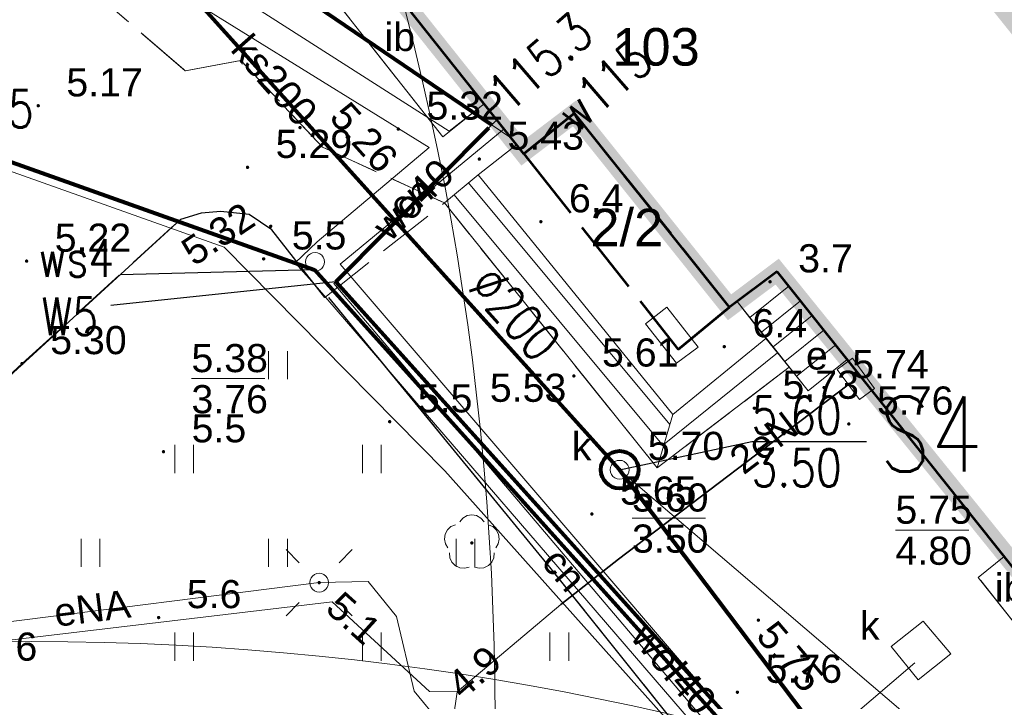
# Model space of a CAD drawing. Extents: x 5474185 to 5474933, y 5916077 to 5916824.
# Tile 184 of 256: x 5474681 to 5474707, y 5916310 to 5916328. Entities that reach past the tile are written whole.
import ezdxf
from ezdxf.enums import TextEntityAlignment as Align

# ---------------------------------------------------------------- set-up
doc = ezdxf.new("R2010")
doc.units = 0
for name, pattern in [('DASHDOT', [1, 0.5, -0.25, 0, -0.25]), ('PRZER3-1', [2, 1.5, -0.5]), ('PRZER4-1', [2.5, 2, -0.5])]:
    doc.linetypes.add(name, pattern=pattern)
for name, color, linetype in [('1-GRAN', 5, 'DASHDOT'), ('I-SCIANA', 12, 'CONTINUOUS'), ('ks_Linie_odn', 2, 'CONTINUOUS'), ('ks_Opis_PZ_1', 2, 'CONTINUOUS'), ('ks_Teksty', 2, 'CONTINUOUS'), ('w_Opis_PZ_2', 7, 'CONTINUOUS')]:
    doc.layers.add(name, color=color, linetype=linetype)
for name, color, linetype, lineweight in [('GESBLI', 253, 'CONTINUOUS', 50), ('GESBLO', 253, 'CONTINUOUS', 18), ('GESBZN', 253, 'CONTINUOUS', 50), ('GESBZN_O', 253, 'CONTINUOUS', 50), ('GESBZO_O', 253, 'CONTINUOUS', 50), ('GESIPP', 253, 'CONTINUOUS', 18), ('GESSCH', 253, 'CONTINUOUS', 18), ('GSLKRW', 253, 'CONTINUOUS', 25), ('GSPRDL', 253, 'CONTINUOUS', 18), ('GSPWPN', 253, 'CONTINUOUS', 13), ('GSPWPN_O', 253, 'CONTINUOUS', 13), ('GSPWPS', 253, 'CONTINUOUS', 13), ('GSPWPS_O', 253, 'CONTINUOUS', 13), ('GSSIIN', 253, 'CONTINUOUS', 18), ('GSSIIN_O', 253, 'CONTINUOUS', 18), ('GSSKOA', 253, 'CONTINUOUS', 18), ('GSSUTR', 254, 'CONTINUOUS', 18), ('GULCPR', 254, 'CONTINUOUS', 18), ('GULCPR_O', 254, 'CONTINUOUS', 18), ('GULEPR', 254, 'CONTINUOUS', 18), ('GULEPR_O', 254, 'CONTINUOUS', 18), ('GULKPR', 7, 'CONTINUOUS', 18), ('GULKPR_O', 254, 'CONTINUOUS', 18), ('GULLOB', 254, 'CONTINUOUS', 35), ('GULWPR', 7, 'CONTINUOUS', 18), ('GULWPR_O', 254, 'CONTINUOUS', 18), ('GUPELA', 254, 'CONTINUOUS', 18), ('GUPESE', 254, 'CONTINUOUS', 18), ('GUPESE_O', 254, 'CONTINUOUS', 18), ('GUPIKP', 253, 'CONTINUOUS', 18), ('GUPISN', 253, 'CONTINUOUS', 18), ('GUPIWZ', 253, 'CONTINUOUS', 18), ('GUPIWZ_O', 253, 'CONTINUOUS', 18), ('GUPKSD', 61, 'CONTINUOUS', 18), ('GUPPRZ_O', 40, 'CONTINUOUS', 18), ('GUSIKP', 253, 'CONTINUOUS', 18), ('GUSIWZ', 253, 'CONTINUOUS', 18), ('GUSIWZ_O', 253, 'CONTINUOUS', 18), ('is  woda szklarnia', 5, 'CONTINUOUS', 18), ('IS HP zasięg', 251, 'CONTINUOUS', 20), ('IS ks', 34, 'CONTINUOUS', 40), ('IS opis', 7, 'CONTINUOUS', 20), ('IS w', 4, 'CONTINUOUS', 60)]:
    doc.layers.add(name, color=color, linetype=linetype, lineweight=lineweight)
doc.styles.add('Arial', font='arial.ttf')
doc.styles.get("Standard").update_dxf_attribs({"font": 'simplex.shx'})

msp = doc.modelspace()

# ---------------------------------------------------------------- hatches: boundary and pattern name
at = {"layer": 'GSPRDL'}
msp.add_hatch(color=256, dxfattribs=at).paths.add_polyline_path([(5474692.7, 5916314.485), (5474692.686094, 5916314.487202), (5474692.67355, 5916314.493594), (5474692.663594, 5916314.50355), (5474692.657202, 5916314.516094), (5474692.655, 5916314.53), (5474692.657202, 5916314.543906), (5474692.663594, 5916314.55645), (5474692.67355, 5916314.566406), (5474692.686094, 5916314.572798), (5474692.7, 5916314.575), (5474692.713906, 5916314.572798), (5474692.72645, 5916314.566406), (5474692.736406, 5916314.55645), (5474692.742798, 5916314.543906), (5474692.745, 5916314.53), (5474692.742798, 5916314.516094), (5474692.736406, 5916314.50355), (5474692.72645, 5916314.493594), (5474692.713906, 5916314.487202)])
at = {"layer": 'GSPWPN'}
for points in [[(5474694.54, 5916323.045), (5474694.528353, 5916323.046533), (5474694.5175, 5916323.051029), (5474694.50818, 5916323.05818), (5474694.501029, 5916323.0675), (5474694.496533, 5916323.078353), (5474694.495, 5916323.09), (5474694.496533, 5916323.101647), (5474694.501029, 5916323.1125), (5474694.50818, 5916323.12182), (5474694.5175, 5916323.128971), (5474694.528353, 5916323.133467), (5474694.54, 5916323.135), (5474694.551647, 5916323.133467), (5474694.5625, 5916323.128971), (5474694.57182, 5916323.12182), (5474694.578971, 5916323.1125), (5474694.583467, 5916323.101647), (5474694.585, 5916323.09), (5474694.583467, 5916323.078353), (5474694.578971, 5916323.0675), (5474694.57182, 5916323.05818), (5474694.5625, 5916323.051029), (5474694.551647, 5916323.046533)], [(5474687.15, 5916322.055), (5474687.138353, 5916322.056533), (5474687.1275, 5916322.061029), (5474687.11818, 5916322.06818), (5474687.111029, 5916322.0775), (5474687.106533, 5916322.088353), (5474687.105, 5916322.1), (5474687.106533, 5916322.111647), (5474687.111029, 5916322.1225), (5474687.11818, 5916322.13182), (5474687.1275, 5916322.138971), (5474687.138353, 5916322.143467), (5474687.15, 5916322.145), (5474687.161647, 5916322.143467), (5474687.1725, 5916322.138971), (5474687.18182, 5916322.13182), (5474687.188971, 5916322.1225), (5474687.193467, 5916322.111647), (5474687.195, 5916322.1), (5474687.193467, 5916322.088353), (5474687.188971, 5916322.0775), (5474687.18182, 5916322.06818), (5474687.1725, 5916322.061029), (5474687.161647, 5916322.056533)], [(5474700.65, 5916321.445), (5474700.638353, 5916321.446533), (5474700.6275, 5916321.451029), (5474700.61818, 5916321.45818), (5474700.611029, 5916321.4675), (5474700.606533, 5916321.478353), (5474700.605, 5916321.49), (5474700.606533, 5916321.501647), (5474700.611029, 5916321.5125), (5474700.61818, 5916321.52182), (5474700.6275, 5916321.528971), (5474700.638353, 5916321.533467), (5474700.65, 5916321.535), (5474700.661647, 5916321.533467), (5474700.6725, 5916321.528971), (5474700.68182, 5916321.52182), (5474700.688971, 5916321.5125), (5474700.693467, 5916321.501647), (5474700.695, 5916321.49), (5474700.693467, 5916321.478353), (5474700.688971, 5916321.4675), (5474700.68182, 5916321.45818), (5474700.6725, 5916321.451029), (5474700.661647, 5916321.446533)], [(5474699.43, 5916319.715), (5474699.418353, 5916319.716533), (5474699.4075, 5916319.721029), (5474699.39818, 5916319.72818), (5474699.391029, 5916319.7375), (5474699.386533, 5916319.748353), (5474699.385, 5916319.76), (5474699.386533, 5916319.771647), (5474699.391029, 5916319.7825), (5474699.39818, 5916319.79182), (5474699.4075, 5916319.798971), (5474699.418353, 5916319.803467), (5474699.43, 5916319.805), (5474699.441647, 5916319.803467), (5474699.4525, 5916319.798971), (5474699.46182, 5916319.79182), (5474699.468971, 5916319.7825), (5474699.473467, 5916319.771647), (5474699.475, 5916319.76), (5474699.473467, 5916319.748353), (5474699.468971, 5916319.7375), (5474699.46182, 5916319.72818), (5474699.4525, 5916319.721029), (5474699.441647, 5916319.716533)], [(5474690.51, 5916317.715), (5474690.498353, 5916317.716533), (5474690.4875, 5916317.721029), (5474690.47818, 5916317.72818), (5474690.471029, 5916317.7375), (5474690.466533, 5916317.748353), (5474690.465, 5916317.76), (5474690.466533, 5916317.771647), (5474690.471029, 5916317.7825), (5474690.47818, 5916317.79182), (5474690.4875, 5916317.798971), (5474690.498353, 5916317.803467), (5474690.51, 5916317.805), (5474690.521647, 5916317.803467), (5474690.5325, 5916317.798971), (5474690.54182, 5916317.79182), (5474690.548971, 5916317.7825), (5474690.553467, 5916317.771647), (5474690.555, 5916317.76), (5474690.553467, 5916317.748353), (5474690.548971, 5916317.7375), (5474690.54182, 5916317.72818), (5474690.5325, 5916317.721029), (5474690.521647, 5916317.716533)], [(5474684.48, 5916316.915), (5474684.468353, 5916316.916533), (5474684.4575, 5916316.921029), (5474684.44818, 5916316.92818), (5474684.441029, 5916316.9375), (5474684.436533, 5916316.948353), (5474684.435, 5916316.96), (5474684.436533, 5916316.971647), (5474684.441029, 5916316.9825), (5474684.44818, 5916316.99182), (5474684.4575, 5916316.998971), (5474684.468353, 5916317.003467), (5474684.48, 5916317.005), (5474684.491647, 5916317.003467), (5474684.5025, 5916316.998971), (5474684.51182, 5916316.99182), (5474684.518971, 5916316.9825), (5474684.523467, 5916316.971647), (5474684.525, 5916316.96), (5474684.523467, 5916316.948353), (5474684.518971, 5916316.9375), (5474684.51182, 5916316.92818), (5474684.5025, 5916316.921029), (5474684.491647, 5916316.916533)], [(5474684.35, 5916312.495), (5474684.338353, 5916312.496533), (5474684.3275, 5916312.501029), (5474684.31818, 5916312.50818), (5474684.311029, 5916312.5175), (5474684.306533, 5916312.528353), (5474684.305, 5916312.54), (5474684.306533, 5916312.551647), (5474684.311029, 5916312.5625), (5474684.31818, 5916312.57182), (5474684.3275, 5916312.578971), (5474684.338353, 5916312.583467), (5474684.35, 5916312.585), (5474684.361647, 5916312.583467), (5474684.3725, 5916312.578971), (5474684.38182, 5916312.57182), (5474684.388971, 5916312.5625), (5474684.393467, 5916312.551647), (5474684.395, 5916312.54), (5474684.393467, 5916312.528353), (5474684.388971, 5916312.5175), (5474684.38182, 5916312.50818), (5474684.3725, 5916312.501029), (5474684.361647, 5916312.496533)]]:
    msp.add_hatch(color=256, dxfattribs=at).paths.add_polyline_path(points)
at = {"layer": 'GSPWPS'}
for points in [[(5474681.14, 5916326.135), (5474681.128353, 5916326.136533), (5474681.1175, 5916326.141029), (5474681.10818, 5916326.14818), (5474681.101029, 5916326.1575), (5474681.096533, 5916326.168353), (5474681.095, 5916326.18), (5474681.096533, 5916326.191647), (5474681.101029, 5916326.2025), (5474681.10818, 5916326.21182), (5474681.1175, 5916326.218971), (5474681.128353, 5916326.223467), (5474681.14, 5916326.225), (5474681.151647, 5916326.223467), (5474681.1625, 5916326.218971), (5474681.17182, 5916326.21182), (5474681.178971, 5916326.2025), (5474681.183467, 5916326.191647), (5474681.185, 5916326.18), (5474681.183467, 5916326.168353), (5474681.178971, 5916326.1575), (5474681.17182, 5916326.14818), (5474681.1625, 5916326.141029), (5474681.151647, 5916326.136533)], [(5474688.12, 5916325.555), (5474688.108353, 5916325.556533), (5474688.0975, 5916325.561029), (5474688.08818, 5916325.56818), (5474688.081029, 5916325.5775), (5474688.076533, 5916325.588353), (5474688.075, 5916325.6), (5474688.076533, 5916325.611647), (5474688.081029, 5916325.6225), (5474688.08818, 5916325.63182), (5474688.0975, 5916325.638971), (5474688.108353, 5916325.643467), (5474688.12, 5916325.645), (5474688.131647, 5916325.643467), (5474688.1425, 5916325.638971), (5474688.15182, 5916325.63182), (5474688.158971, 5916325.6225), (5474688.163467, 5916325.611647), (5474688.165, 5916325.6), (5474688.163467, 5916325.588353), (5474688.158971, 5916325.5775), (5474688.15182, 5916325.56818), (5474688.1425, 5916325.561029), (5474688.131647, 5916325.556533)], [(5474690.74, 5916325.515), (5474690.728353, 5916325.516533), (5474690.7175, 5916325.521029), (5474690.70818, 5916325.52818), (5474690.701029, 5916325.5375), (5474690.696533, 5916325.548353), (5474690.695, 5916325.56), (5474690.696533, 5916325.571647), (5474690.701029, 5916325.5825), (5474690.70818, 5916325.59182), (5474690.7175, 5916325.598971), (5474690.728353, 5916325.603467), (5474690.74, 5916325.605), (5474690.751647, 5916325.603467), (5474690.7625, 5916325.598971), (5474690.77182, 5916325.59182), (5474690.778971, 5916325.5825), (5474690.783467, 5916325.571647), (5474690.785, 5916325.56), (5474690.783467, 5916325.548353), (5474690.778971, 5916325.5375), (5474690.77182, 5916325.52818), (5474690.7625, 5916325.521029), (5474690.751647, 5916325.516533)], [(5474686.72, 5916324.495), (5474686.708353, 5916324.496533), (5474686.6975, 5916324.501029), (5474686.68818, 5916324.50818), (5474686.681029, 5916324.5175), (5474686.676533, 5916324.528353), (5474686.675, 5916324.54), (5474686.676533, 5916324.551647), (5474686.681029, 5916324.5625), (5474686.68818, 5916324.57182), (5474686.6975, 5916324.578971), (5474686.708353, 5916324.583467), (5474686.72, 5916324.585), (5474686.731647, 5916324.583467), (5474686.7425, 5916324.578971), (5474686.75182, 5916324.57182), (5474686.758971, 5916324.5625), (5474686.763467, 5916324.551647), (5474686.765, 5916324.54), (5474686.763467, 5916324.528353), (5474686.758971, 5916324.5175), (5474686.75182, 5916324.50818), (5474686.7425, 5916324.501029), (5474686.731647, 5916324.496533)], [(5474692.9, 5916324.715), (5474692.888353, 5916324.716533), (5474692.8775, 5916324.721029), (5474692.86818, 5916324.72818), (5474692.861029, 5916324.7375), (5474692.856533, 5916324.748353), (5474692.855, 5916324.76), (5474692.856533, 5916324.771647), (5474692.861029, 5916324.7825), (5474692.86818, 5916324.79182), (5474692.8775, 5916324.798971), (5474692.888353, 5916324.803467), (5474692.9, 5916324.805), (5474692.911647, 5916324.803467), (5474692.9225, 5916324.798971), (5474692.93182, 5916324.79182), (5474692.938971, 5916324.7825), (5474692.943467, 5916324.771647), (5474692.945, 5916324.76), (5474692.943467, 5916324.748353), (5474692.938971, 5916324.7375), (5474692.93182, 5916324.72818), (5474692.9225, 5916324.721029), (5474692.911647, 5916324.716533)], [(5474687.34, 5916322.925), (5474687.328353, 5916322.926533), (5474687.3175, 5916322.931029), (5474687.30818, 5916322.93818), (5474687.301029, 5916322.9475), (5474687.296533, 5916322.958353), (5474687.295, 5916322.97), (5474687.296533, 5916322.981647), (5474687.301029, 5916322.9925), (5474687.30818, 5916323.00182), (5474687.3175, 5916323.008971), (5474687.328353, 5916323.013467), (5474687.34, 5916323.015), (5474687.351647, 5916323.013467), (5474687.3625, 5916323.008971), (5474687.37182, 5916323.00182), (5474687.378971, 5916322.9925), (5474687.383467, 5916322.981647), (5474687.385, 5916322.97), (5474687.383467, 5916322.958353), (5474687.378971, 5916322.9475), (5474687.37182, 5916322.93818), (5474687.3625, 5916322.931029), (5474687.351647, 5916322.926533)], [(5474680.83, 5916321.995), (5474680.818353, 5916321.996533), (5474680.8075, 5916322.001029), (5474680.79818, 5916322.00818), (5474680.791029, 5916322.0175), (5474680.786533, 5916322.028353), (5474680.785, 5916322.04), (5474680.786533, 5916322.051647), (5474680.791029, 5916322.0625), (5474680.79818, 5916322.07182), (5474680.8075, 5916322.078971), (5474680.818353, 5916322.083467), (5474680.83, 5916322.085), (5474680.841647, 5916322.083467), (5474680.8525, 5916322.078971), (5474680.86182, 5916322.07182), (5474680.868971, 5916322.0625), (5474680.873467, 5916322.051647), (5474680.875, 5916322.04), (5474680.873467, 5916322.028353), (5474680.868971, 5916322.0175), (5474680.86182, 5916322.00818), (5474680.8525, 5916322.001029), (5474680.841647, 5916321.996533)], [(5474680.71, 5916319.265), (5474680.698353, 5916319.266533), (5474680.6875, 5916319.271029), (5474680.67818, 5916319.27818), (5474680.671029, 5916319.2875), (5474680.666533, 5916319.298353), (5474680.665, 5916319.31), (5474680.666533, 5916319.321647), (5474680.671029, 5916319.3325), (5474680.67818, 5916319.34182), (5474680.6875, 5916319.348971), (5474680.698353, 5916319.353467), (5474680.71, 5916319.355), (5474680.721647, 5916319.353467), (5474680.7325, 5916319.348971), (5474680.74182, 5916319.34182), (5474680.748971, 5916319.3325), (5474680.753467, 5916319.321647), (5474680.755, 5916319.31), (5474680.753467, 5916319.298353), (5474680.748971, 5916319.2875), (5474680.74182, 5916319.27818), (5474680.7325, 5916319.271029), (5474680.721647, 5916319.266533)], [(5474695.42, 5916318.935), (5474695.408353, 5916318.936533), (5474695.3975, 5916318.941029), (5474695.38818, 5916318.94818), (5474695.381029, 5916318.9575), (5474695.376533, 5916318.968353), (5474695.375, 5916318.98), (5474695.376533, 5916318.991647), (5474695.381029, 5916319.0025), (5474695.38818, 5916319.01182), (5474695.3975, 5916319.018971), (5474695.408353, 5916319.023467), (5474695.42, 5916319.025), (5474695.431647, 5916319.023467), (5474695.4425, 5916319.018971), (5474695.45182, 5916319.01182), (5474695.458971, 5916319.0025), (5474695.463467, 5916318.991647), (5474695.465, 5916318.98), (5474695.463467, 5916318.968353), (5474695.458971, 5916318.9575), (5474695.45182, 5916318.94818), (5474695.4425, 5916318.941029), (5474695.431647, 5916318.936533)], [(5474702.09, 5916318.625), (5474702.078353, 5916318.626533), (5474702.0675, 5916318.631029), (5474702.05818, 5916318.63818), (5474702.051029, 5916318.6475), (5474702.046533, 5916318.658353), (5474702.045, 5916318.67), (5474702.046533, 5916318.681647), (5474702.051029, 5916318.6925), (5474702.05818, 5916318.70182), (5474702.0675, 5916318.708971), (5474702.078353, 5916318.713467), (5474702.09, 5916318.715), (5474702.101647, 5916318.713467), (5474702.1125, 5916318.708971), (5474702.12182, 5916318.70182), (5474702.128971, 5916318.6925), (5474702.133467, 5916318.681647), (5474702.135, 5916318.67), (5474702.133467, 5916318.658353), (5474702.128971, 5916318.6475), (5474702.12182, 5916318.63818), (5474702.1125, 5916318.631029), (5474702.101647, 5916318.626533)], [(5474692.43, 5916317.995), (5474692.418353, 5916317.996533), (5474692.4075, 5916318.001029), (5474692.39818, 5916318.00818), (5474692.391029, 5916318.0175), (5474692.386533, 5916318.028353), (5474692.385, 5916318.04), (5474692.386533, 5916318.051647), (5474692.391029, 5916318.0625), (5474692.39818, 5916318.07182), (5474692.4075, 5916318.078971), (5474692.418353, 5916318.083467), (5474692.43, 5916318.085), (5474692.441647, 5916318.083467), (5474692.4525, 5916318.078971), (5474692.46182, 5916318.07182), (5474692.468971, 5916318.0625), (5474692.473467, 5916318.051647), (5474692.475, 5916318.04), (5474692.473467, 5916318.028353), (5474692.468971, 5916318.0175), (5474692.46182, 5916318.00818), (5474692.4525, 5916318.001029), (5474692.441647, 5916317.996533)], [(5474700.23, 5916318.075), (5474700.218353, 5916318.076533), (5474700.2075, 5916318.081029), (5474700.19818, 5916318.08818), (5474700.191029, 5916318.0975), (5474700.186533, 5916318.108353), (5474700.185, 5916318.12), (5474700.186533, 5916318.131647), (5474700.191029, 5916318.1425), (5474700.19818, 5916318.15182), (5474700.2075, 5916318.158971), (5474700.218353, 5916318.163467), (5474700.23, 5916318.165), (5474700.241647, 5916318.163467), (5474700.2525, 5916318.158971), (5474700.26182, 5916318.15182), (5474700.268971, 5916318.1425), (5474700.273467, 5916318.131647), (5474700.275, 5916318.12), (5474700.273467, 5916318.108353), (5474700.268971, 5916318.0975), (5474700.26182, 5916318.08818), (5474700.2525, 5916318.081029), (5474700.241647, 5916318.076533)], [(5474702.75, 5916317.655), (5474702.738353, 5916317.656533), (5474702.7275, 5916317.661029), (5474702.71818, 5916317.66818), (5474702.711029, 5916317.6775), (5474702.706533, 5916317.688353), (5474702.705, 5916317.7), (5474702.706533, 5916317.711647), (5474702.711029, 5916317.7225), (5474702.71818, 5916317.73182), (5474702.7275, 5916317.738971), (5474702.738353, 5916317.743467), (5474702.75, 5916317.745), (5474702.761647, 5916317.743467), (5474702.7725, 5916317.738971), (5474702.78182, 5916317.73182), (5474702.788971, 5916317.7225), (5474702.793467, 5916317.711647), (5474702.795, 5916317.7), (5474702.793467, 5916317.688353), (5474702.788971, 5916317.6775), (5474702.78182, 5916317.66818), (5474702.7725, 5916317.661029), (5474702.761647, 5916317.656533)], [(5474696.64, 5916316.445), (5474696.628353, 5916316.446533), (5474696.6175, 5916316.451029), (5474696.60818, 5916316.45818), (5474696.601029, 5916316.4675), (5474696.596533, 5916316.478353), (5474696.595, 5916316.49), (5474696.596533, 5916316.501647), (5474696.601029, 5916316.5125), (5474696.60818, 5916316.52182), (5474696.6175, 5916316.528971), (5474696.628353, 5916316.533467), (5474696.64, 5916316.535), (5474696.651647, 5916316.533467), (5474696.6625, 5916316.528971), (5474696.67182, 5916316.52182), (5474696.678971, 5916316.5125), (5474696.683467, 5916316.501647), (5474696.685, 5916316.49), (5474696.683467, 5916316.478353), (5474696.678971, 5916316.4675), (5474696.67182, 5916316.45818), (5474696.6625, 5916316.451029), (5474696.651647, 5916316.446533)], [(5474695.9, 5916315.255), (5474695.888353, 5916315.256533), (5474695.8775, 5916315.261029), (5474695.86818, 5916315.26818), (5474695.861029, 5916315.2775), (5474695.856533, 5916315.288353), (5474695.855, 5916315.3), (5474695.856533, 5916315.311647), (5474695.861029, 5916315.3225), (5474695.86818, 5916315.33182), (5474695.8775, 5916315.338971), (5474695.888353, 5916315.343467), (5474695.9, 5916315.345), (5474695.911647, 5916315.343467), (5474695.9225, 5916315.338971), (5474695.93182, 5916315.33182), (5474695.938971, 5916315.3225), (5474695.943467, 5916315.311647), (5474695.945, 5916315.3), (5474695.943467, 5916315.288353), (5474695.938971, 5916315.2775), (5474695.93182, 5916315.26818), (5474695.9225, 5916315.261029), (5474695.911647, 5916315.256533)], [(5474700.34, 5916312.425), (5474700.328353, 5916312.426533), (5474700.3175, 5916312.431029), (5474700.30818, 5916312.43818), (5474700.301029, 5916312.4475), (5474700.296533, 5916312.458353), (5474700.295, 5916312.47), (5474700.296533, 5916312.481647), (5474700.301029, 5916312.4925), (5474700.30818, 5916312.50182), (5474700.3175, 5916312.508971), (5474700.328353, 5916312.513467), (5474700.34, 5916312.515), (5474700.351647, 5916312.513467), (5474700.3625, 5916312.508971), (5474700.37182, 5916312.50182), (5474700.378971, 5916312.4925), (5474700.383467, 5916312.481647), (5474700.385, 5916312.47), (5474700.383467, 5916312.458353), (5474700.378971, 5916312.4475), (5474700.37182, 5916312.43818), (5474700.3625, 5916312.431029), (5474700.351647, 5916312.426533)], [(5474699.78, 5916310.505), (5474699.768353, 5916310.506533), (5474699.7575, 5916310.511029), (5474699.74818, 5916310.51818), (5474699.741029, 5916310.5275), (5474699.736533, 5916310.538353), (5474699.735, 5916310.55), (5474699.736533, 5916310.561647), (5474699.741029, 5916310.5725), (5474699.74818, 5916310.58182), (5474699.7575, 5916310.588971), (5474699.768353, 5916310.593467), (5474699.78, 5916310.595), (5474699.791647, 5916310.593467), (5474699.8025, 5916310.588971), (5474699.81182, 5916310.58182), (5474699.818971, 5916310.5725), (5474699.823467, 5916310.561647), (5474699.825, 5916310.55), (5474699.823467, 5916310.538353), (5474699.818971, 5916310.5275), (5474699.81182, 5916310.51818), (5474699.8025, 5916310.511029), (5474699.791647, 5916310.506533)]]:
    msp.add_hatch(color=256, dxfattribs=at).paths.add_polyline_path(points)
at = {"layer": 'GUPELA', "extrusion": (0, 0, -1)}
msp.add_hatch(color=256, dxfattribs=at).paths.add_polyline_path([(-5474688.632013, 5916313.425045), (-5474688.643788, 5916313.427164), (-5474688.654849, 5916313.432483), (-5474688.663417, 5916313.439862), (-5474688.670557, 5916313.450503), (-5474688.674323, 5916313.462223), (-5474688.674986, 5916313.471113), (-5474688.673117, 5916313.482881), (-5474688.668133, 5916313.493893), (-5474688.660065, 5916313.503482), (-5474688.651281, 5916313.50965), (-5474688.641881, 5916313.513403), (-5474688.628913, 5916313.514987), (-5474688.616551, 5916313.512943), (-5474688.605521, 5916313.50776), (-5474688.595236, 5916313.498574), (-5474688.588715, 5916313.487903), (-5474688.585468, 5916313.476476), (-5474688.58539, 5916313.464091), (-5474688.58813, 5916313.45351), (-5474688.593133, 5916313.444196), (-5474688.600459, 5916313.436054), (-5474688.609534, 5916313.429923), (-5474688.62018, 5916313.426084)])

# ---------------------------------------------------------------- linework, layer by layer
at = {"layer": '1-GRAN', "ltscale": 5, "const_width": 0.8, "elevation": 10.18}
msp.add_lwpolyline([(5474735.59, 5916295.78), (5474731.225, 5916301.37), (5474726.86, 5916306.96), (5474725.77, 5916305.39), (5474703.58, 5916333.12), (5474701.74, 5916331.62), (5474677.44, 5916362.23), (5474676.63, 5916366.83), (5474671.32, 5916373.56), (5474670.75, 5916377.23), (5474668.45, 5916379.86), (5474653.79, 5916398.05), (5474650.99, 5916400.16), (5474640.015, 5916413.29), (5474601.225, 5916459.83), (5474599.14, 5916462.32), (5474597.96, 5916464.18), (5474593.86, 5916465.7), (5474587.49, 5916468.01), (5474584.84, 5916471.31), (5474583.4, 5916473.15), (5474572.445, 5916486.895), (5474461.94, 5916622.65)], dxfattribs=at)
at = {"layer": 'GESBLI', "linetype": 'Continuous', "lineweight": 53}
for p, q in [((5474694.09, 5916324.9, 10.18), (5474669.45, 5916355.87, 10.18)), ((5474695.44, 5916325.98, 10.18), (5474694.09, 5916324.9, 10.18)), ((5474699.57, 5916320.81, 10.18), (5474695.44, 5916325.98, 10.18)), ((5474700.84, 5916321.76, 10.18), (5474699.57, 5916320.81, 10.18)), ((5474715.55, 5916303.29, 10.18), (5474700.84, 5916321.76, 10.18))]:
    msp.add_line(p, q, dxfattribs=at)
at = {"layer": 'GESBLO', "linetype": 'Continuous', "lineweight": 13}
for p, q in [((5474694.09, 5916324.9, 10.18), (5474669.45, 5916355.87, 10.18)), ((5474695.44, 5916325.98, 10.18), (5474694.09, 5916324.9, 10.18)), ((5474699.57, 5916320.81, 10.18), (5474695.44, 5916325.98, 10.18)), ((5474700.84, 5916321.76, 10.18), (5474699.57, 5916320.81, 10.18)), ((5474715.55, 5916303.29, 10.18), (5474700.84, 5916321.76, 10.18))]:
    msp.add_line(p, q, dxfattribs=at)
at = {"layer": 'GESBZN', "linetype": 'PRZER4-1', "lineweight": 53}
for p, q in [((5474695.44, 5916325.98, 10.18), (5474694.09, 5916324.9, 10.18)), ((5474699.57, 5916320.81, 10.18), (5474695.44, 5916325.98, 10.18)), ((5474694.09, 5916324.9, 10.18), (5474698.2, 5916319.68, 10.18)), ((5474698.2, 5916319.68, 10.18), (5474699.57, 5916320.81, 10.18))]:
    msp.add_line(p, q, dxfattribs=at)
at = {"layer": 'GESIPP', "linetype": 'Continuous', "lineweight": 13}
for p, q in [((5474697.33, 5916320.37, 10.18), (5474697.9, 5916320.81, 10.18)), ((5474697.9, 5916320.81, 10.18), (5474698.73, 5916319.75, 10.18)), ((5474698.16, 5916319.32, 10.18), (5474697.33, 5916320.37, 10.18)), ((5474698.73, 5916319.75, 10.18), (5474698.16, 5916319.32, 10.18))]:
    msp.add_line(p, q, dxfattribs=at)
at = {"layer": 'GESSCH', "linetype": 'Continuous', "lineweight": 13}
for p, q in [((5474695.44, 5916325.98, 10.18), (5474694.09, 5916324.9, 10.18)), ((5474699.57, 5916320.81, 10.18), (5474695.44, 5916325.98, 10.18)), ((5474693.9, 5916325.15, 10.18), (5474692.87, 5916324.34, 10.18)), ((5474694.09, 5916324.9, 10.18), (5474693.9, 5916325.15, 10.18)), ((5474692.87, 5916324.34, 10.18), (5474691.97, 5916323.59, 10.18)), ((5474692.87, 5916324.34, 10.18), (5474698.06, 5916317.95, 10.18)), ((5474698.06, 5916317.95, 10.18), (5474692.87, 5916324.34, 10.18)), ((5474691.97, 5916323.59, 10.18), (5474697.64, 5916316.53, 10.18)), ((5474699.77, 5916320.96, 10.18), (5474700.84, 5916321.76, 10.18)), ((5474700.84, 5916321.76, 10.18), (5474702.71, 5916319.42, 10.18)), ((5474699.77, 5916320.96, 10.18), (5474699.57, 5916320.81, 10.18)), ((5474700.54, 5916319.98, 10.18), (5474699.77, 5916320.96, 10.18)), ((5474701.67, 5916318.58, 10.18), (5474699.77, 5916320.96, 10.18)), ((5474698.06, 5916317.95, 10.18), (5474700.54, 5916319.98, 10.18)), ((5474700.54, 5916319.98, 10.18), (5474698.06, 5916317.95, 10.18)), ((5474701.16, 5916319.21, 10.18), (5474700.54, 5916319.98, 10.18)), ((5474702.71, 5916319.42, 10.18), (5474701.67, 5916318.58, 10.18)), ((5474697.64, 5916316.53, 10.18), (5474701.16, 5916319.21, 10.18)), ((5474697.64, 5916316.53, 10.18), (5474698.06, 5916317.95, 10.18)), ((5474698.06, 5916317.95, 10.18), (5474697.64, 5916316.53, 10.18))]:
    msp.add_line(p, q, dxfattribs=at)
at = {"layer": 'GESSCH', "linetype": 'Continuous', "lineweight": 18, "elevation": 10.18, "flags": 128}
for points in [[(5474692.612055, 5916324.125046), (5474697.980871, 5916317.682468)], [(5474692.227945, 5916323.804954), (5474697.810377, 5916317.106035)], [(5474701.150712, 5916321.371194), (5474700.107364, 5916320.537407)], [(5474701.462856, 5916320.980597), (5474700.419311, 5916320.146653)], [(5474701.775, 5916320.59), (5474700.731258, 5916319.755898)], [(5474702.087144, 5916320.199403), (5474701.043205, 5916319.365144)], [(5474700.85, 5916319.595), (5474697.826479, 5916317.160477)], [(5474702.399288, 5916319.808806), (5474701.355152, 5916318.974389)]]:
    msp.add_lwpolyline(points, dxfattribs=at)
at = {"layer": 'GSLKRW', "linetype": 'Continuous', "lineweight": 30}
for p, q in [((5474685.48, 5916323.32, 10.18), (5474684.93, 5916323.15, 10.18)), ((5474686.01, 5916323.36, 10.18), (5474685.48, 5916323.32, 10.18)), ((5474686.76, 5916323.28, 10.18), (5474686.01, 5916323.36, 10.18)), ((5474687.37, 5916322.87, 10.18), (5474686.76, 5916323.28, 10.18)), ((5474684.93, 5916323.15, 10.18), (5474673.96, 5916313.11, 10.18)), ((5474688.78, 5916321.07, 10.18), (5474687.37, 5916322.87, 10.18)), ((5474694.78, 5916313.88, 10.18), (5474688.89, 5916321.07, 10.18)), ((5474698.65, 5916309.05, 10.18), (5474694.78, 5916313.88, 10.18))]:
    msp.add_line(p, q, dxfattribs=at)
at = {"layer": 'GSPRDL', "elevation": 10.12, "flags": 128}
for points in [[(5474692.375723, 5916315.093333), (5474692.459447, 5916315.192679), (5474692.572044, 5916315.257494), (5474692.7, 5916315.28), (5474692.827956, 5916315.257494), (5474692.940553, 5916315.192679), (5474693.024277, 5916315.093333)], [(5474692.064031, 5916314.395674), (5474691.99542, 5916314.505999), (5474691.968571, 5916314.633115), (5474691.986708, 5916314.761763), (5474692.047652, 5916314.876501), (5474692.14409, 5916314.963559), (5474692.264445, 5916315.012485)], [(5474693.135555, 5916315.012485), (5474693.25591, 5916314.963559), (5474693.352348, 5916314.876501), (5474693.413292, 5916314.761763), (5474693.431429, 5916314.633115), (5474693.40458, 5916314.505999), (5474693.335969, 5916314.395674)], [(5474692.631227, 5916313.883649), (5474692.505099, 5916313.852488), (5474692.375908, 5916313.866234), (5474692.259161, 5916313.923237), (5474692.168871, 5916314.016655), (5474692.115875, 5916314.135275), (5474692.106535, 5916314.264859)], [(5474693.293465, 5916314.264859), (5474693.284125, 5916314.135275), (5474693.231129, 5916314.016655), (5474693.140839, 5916313.923237), (5474693.024092, 5916313.866234), (5474692.894901, 5916313.852488), (5474692.768773, 5916313.883649)]]:
    msp.add_lwpolyline(points, dxfattribs=at)
at = {"layer": 'GSSIIN', "linetype": 'Continuous', "lineweight": 13}
for p, q in [((5474693.03, 5916326.23, 10.18), (5474689.61, 5916330.53, 10.18)), ((5474688.53, 5916329.66, 10.18), (5474691.93, 5916325.35, 10.18)), ((5474691.93, 5916325.35, 10.18), (5474693.03, 5916326.23, 10.18)), ((5474706.2, 5916313.61, 10.18), (5474706.89, 5916314.17, 10.18)), ((5474706.89, 5916314.17, 10.18), (5474707.9, 5916312.9, 10.18)), ((5474707.2, 5916312.35, 10.18), (5474706.2, 5916313.61, 10.18))]:
    msp.add_line(p, q, dxfattribs=at)
at = {"layer": 'GSSKOA', "linetype": 'PRZER3-1', "lineweight": 13}
for p, q in [((5474691.93, 5916325.35, 10.18), (5474688.53, 5916329.66, 10.18)), ((5474685.06, 5916327.11, 10.18), (5474682.37, 5916329.43, 10.18)), ((5474682.37, 5916329.43, 10.18), (5474685.06, 5916327.11, 10.18)), ((5474686.54, 5916327.39, 10.18), (5474685.06, 5916327.11, 10.18)), ((5474685.06, 5916327.11, 10.18), (5474686.54, 5916327.39, 10.18)), ((5474688.72, 5916325.08, 10.18), (5474686.54, 5916327.39, 10.18)), ((5474686.54, 5916327.39, 10.18), (5474688.72, 5916325.08, 10.18)), ((5474693.03, 5916326.23, 10.18), (5474691.93, 5916325.35, 10.18)), ((5474693.9, 5916325.15, 10.18), (5474693.03, 5916326.23, 10.18)), ((5474692.87, 5916324.34, 10.18), (5474693.9, 5916325.15, 10.18)), ((5474691.97, 5916323.59, 10.18), (5474688.72, 5916325.08, 10.18)), ((5474688.72, 5916325.08, 10.18), (5474691.97, 5916323.59, 10.18)), ((5474691.97, 5916323.59, 10.18), (5474692.87, 5916324.34, 10.18)), ((5474688.78, 5916321.07, 10.18), (5474691.97, 5916323.59, 10.18)), ((5474697.64, 5916316.53, 10.18), (5474691.97, 5916323.59, 10.18)), ((5474684.93, 5916323.15, 10.18), (5474685.48, 5916323.32, 10.18)), ((5474685.48, 5916323.32, 10.18), (5474686.01, 5916323.36, 10.18)), ((5474686.01, 5916323.36, 10.18), (5474686.76, 5916323.28, 10.18)), ((5474686.76, 5916323.28, 10.18), (5474687.37, 5916322.87, 10.18)), ((5474680.71, 5916319.31, 10.18), (5474684.93, 5916323.15, 10.18)), ((5474687.37, 5916322.87, 10.18), (5474688.78, 5916321.07, 10.18)), ((5474688.89, 5916321.07, 10.18), (5474694.78, 5916313.88, 10.18)), ((5474702.71, 5916319.42, 10.18), (5474701.67, 5916318.58, 10.18)), ((5474706.89, 5916314.17, 10.18), (5474702.71, 5916319.42, 10.18)), ((5474673.96, 5916313.11, 10.18), (5474680.71, 5916319.31, 10.18)), ((5474701.16, 5916319.21, 10.18), (5474697.64, 5916316.53, 10.18)), ((5474701.67, 5916318.58, 10.18), (5474701.16, 5916319.21, 10.18)), ((5474706.2, 5916313.61, 10.18), (5474706.89, 5916314.17, 10.18)), ((5474694.78, 5916313.88, 10.18), (5474698.65, 5916309.05, 10.18)), ((5474707.2, 5916312.35, 10.18), (5474706.2, 5916313.61, 10.18))]:
    msp.add_line(p, q, dxfattribs=at)
at = {"layer": 'GSSUTR', "elevation": 10.1, "flags": 128}
for points in [[(5474687.28334, 5916319.639592), (5474687.28334, 5916318.889592)], [(5474687.78334, 5916318.889592), (5474687.78334, 5916319.639592)], [(5474684.78334, 5916317.139592), (5474684.78334, 5916316.389592)], [(5474685.28334, 5916316.389592), (5474685.28334, 5916317.139592)], [(5474689.78334, 5916317.139592), (5474689.78334, 5916316.389592)], [(5474690.28334, 5916316.389592), (5474690.28334, 5916317.139592)], [(5474682.28334, 5916314.639592), (5474682.28334, 5916313.889592)], [(5474682.78334, 5916313.889592), (5474682.78334, 5916314.639592)], [(5474687.28334, 5916314.639592), (5474687.28334, 5916313.889592)], [(5474687.78334, 5916313.889592), (5474687.78334, 5916314.639592)], [(5474692.28334, 5916314.639592), (5474692.28334, 5916313.889592)], [(5474692.78334, 5916313.889592), (5474692.78334, 5916314.639592)], [(5474684.78334, 5916312.139592), (5474684.78334, 5916311.389592)], [(5474685.28334, 5916311.389592), (5474685.28334, 5916312.139592)], [(5474689.78334, 5916312.139592), (5474689.78334, 5916311.389592)], [(5474690.28334, 5916311.389592), (5474690.28334, 5916312.139592)], [(5474694.78334, 5916312.139592), (5474694.78334, 5916311.389592)], [(5474695.28334, 5916311.389592), (5474695.28334, 5916312.139592)]]:
    msp.add_lwpolyline(points, dxfattribs=at)
at = {"layer": 'GULCPR', "linetype": 'Continuous', "lineweight": 13}
for p, q in [((5474670.84, 5916339.1, 10.14), (5474692.1, 5916325.5, 10.14)), ((5474670.03, 5916338.41, 10.14), (5474691.56, 5916325.07, 10.14)), ((5474692.1, 5916325.5, 10.14), (5474693.03, 5916326.23, 10.14)), ((5474693.56, 5916325.57, 10.14), (5474689.19, 5916321.96, 10.14)), ((5474691.56, 5916325.07, 10.14), (5474688.58, 5916322.55, 10.14)), ((5474688.58, 5916322.55, 10.14), (5474687.99, 5916321.99, 10.14)), ((5474687.99, 5916321.99, 10.14), (5474688.59, 5916321.33, 10.14)), ((5474689.19, 5916321.96, 10.14), (5474702.32, 5916306.64, 10.14)), ((5474688.59, 5916321.33, 10.14), (5474701.62, 5916306.2, 10.14))]:
    msp.add_line(p, q, dxfattribs=at)
at = {"layer": 'GULEPR', "linetype": 'Continuous', "lineweight": 13}
for p, q in [((5474702.94, 5916318.9, 10.14), (5474702.7, 5916318.72, 10.14)), ((5474702.7, 5916318.72, 10.14), (5474696.61, 5916314.1, 10.14)), ((5474696.61, 5916314.1, 10.14), (5474695.07, 5916312.89, 10.14)), ((5474676.55, 5916311.95, 10.14), (5474688.63, 5916313.47, 10.14)), ((5474688.63, 5916313.47, 10.14), (5474689.94, 5916313.5, 10.14)), ((5474689.94, 5916313.5, 10.14), (5474690.69, 5916312.57, 10.14)), ((5474676.89, 5916311.52, 10.14), (5474688.98, 5916312.96, 10.14)), ((5474688.98, 5916312.96, 10.14), (5474691.57, 5916310.57, 10.14)), ((5474695.07, 5916312.89, 10.14), (5474692.31, 5916310.56, 10.14)), ((5474690.69, 5916312.57, 10.14), (5474691.16, 5916310.58, 10.14)), ((5474691.16, 5916310.58, 10.14), (5474696.13, 5916304.59, 10.14)), ((5474691.57, 5916310.57, 10.14), (5474692.31, 5916310.56, 10.14)), ((5474692.31, 5916310.56, 10.14), (5474692.2, 5916309.82, 10.14))]:
    msp.add_line(p, q, dxfattribs=at)
at = {"layer": 'GULKPR', "linetype": 'Continuous', "lineweight": 18, "elevation": 10.14, "flags": 128}
for points in [[(5474696.64, 5916316.48), (5474680.66, 5916334.2)], [(5474680.66, 5916334.2), (5474693.74, 5916325.33)], [(5474719.87, 5916296.63), (5474696.64, 5916316.48)], [(5474707.63, 5916301.94), (5474696.64, 5916316.48)], [(5474704.51, 5916311.33), (5474693.23, 5916301.69)]]:
    msp.add_lwpolyline(points, dxfattribs=at)
at = {"layer": 'GULLOB', "linetype": 'Continuous', "lineweight": 35, "elevation": 10.12, "flags": 128}
for points in [[(5474702.7, 5916318.72), (5474696.61, 5916314.1)], [(5474696.61, 5916314.1), (5474695.07, 5916312.89)]]:
    msp.add_lwpolyline(points, dxfattribs=at)
at = {"layer": 'GULWPR', "linetype": 'Continuous', "lineweight": 13}
for p, q in [((5474686.1, 5916322.41, 10.14), (5474678.56, 5916325.09, 10.14)), ((5474691.98, 5916316.45, 10.14), (5474686.1, 5916322.41, 10.14)), ((5474689.02, 5916321.44, 10.14), (5474702.05, 5916306.09, 10.14)), ((5474703, 5916304.13, 10.14), (5474691.98, 5916316.45, 10.14))]:
    msp.add_line(p, q, dxfattribs=at)
at = {"layer": 'GULWPR', "linetype": 'Continuous', "lineweight": 18, "elevation": 10.14, "flags": 128}
msp.add_lwpolyline([(5474689.02, 5916321.44), (5474693.37, 5916325.81)], dxfattribs=at)
at = {"layer": 'GUPELA', "elevation": 10.15, "flags": 128}
for points in [[(5474687.746117, 5916314.353883), (5474688.09967, 5916314.00033)], [(5474689.513883, 5916314.353883), (5474689.16033, 5916314.00033)], [(5474687.746117, 5916312.586117), (5474688.09967, 5916312.93967)], [(5474689.513883, 5916312.586117), (5474689.16033, 5916312.93967)]]:
    msp.add_lwpolyline(points, dxfattribs=at)
at = {"layer": 'GUPELA', "elevation": 10.16, "flags": 128}
msp.add_lwpolyline([(5474688.63, 5916313.72), (5474688.694705, 5916313.711481), (5474688.755, 5916313.686506), (5474688.806777, 5916313.646777), (5474688.846506, 5916313.595), (5474688.871481, 5916313.534705), (5474688.88, 5916313.47), (5474688.871481, 5916313.405295), (5474688.846506, 5916313.345), (5474688.806777, 5916313.293223), (5474688.755, 5916313.253494), (5474688.694705, 5916313.228519), (5474688.63, 5916313.22), (5474688.565295, 5916313.228519), (5474688.505, 5916313.253494), (5474688.453223, 5916313.293223), (5474688.413494, 5916313.345), (5474688.388519, 5916313.405295), (5474688.38, 5916313.47), (5474688.388519, 5916313.534705), (5474688.413494, 5916313.595), (5474688.453223, 5916313.646777), (5474688.505, 5916313.686506), (5474688.565295, 5916313.711481), (5474688.63, 5916313.72)], close=True, dxfattribs=at)
at = {"layer": 'GUPESE'}
msp.add_3dface([(5474702.442873, 5916319.155665, 10.16), (5474702.846256, 5916319.451101, 10.16), (5474703.437127, 5916318.644335, 10.16), (5474703.033744, 5916318.348899, 10.16)], dxfattribs=at)
at = {"layer": 'GUPIKP', "elevation": 10.16, "flags": 128}
msp.add_lwpolyline([(5474688.52, 5916322.27), (5474688.584705, 5916322.261481), (5474688.645, 5916322.236506), (5474688.696777, 5916322.196777), (5474688.736506, 5916322.145), (5474688.761481, 5916322.084705), (5474688.77, 5916322.02), (5474688.761481, 5916321.955295), (5474688.736506, 5916321.895), (5474688.696777, 5916321.843223), (5474688.645, 5916321.803494), (5474688.584705, 5916321.778519), (5474688.52, 5916321.77), (5474688.455295, 5916321.778519), (5474688.395, 5916321.803494), (5474688.343223, 5916321.843223), (5474688.303494, 5916321.895), (5474688.278519, 5916321.955295), (5474688.27, 5916322.02), (5474688.278519, 5916322.084705), (5474688.303494, 5916322.145), (5474688.343223, 5916322.196777), (5474688.395, 5916322.236506), (5474688.455295, 5916322.261481), (5474688.52, 5916322.27)], close=True, dxfattribs=at)
at = {"layer": 'GUPISN', "elevation": 10.16, "flags": 128}
msp.add_lwpolyline([(5474688.63, 5916313.72), (5474688.694705, 5916313.711481), (5474688.755, 5916313.686506), (5474688.806777, 5916313.646777), (5474688.846506, 5916313.595), (5474688.871481, 5916313.534705), (5474688.88, 5916313.47), (5474688.871481, 5916313.405295), (5474688.846506, 5916313.345), (5474688.806777, 5916313.293223), (5474688.755, 5916313.253494), (5474688.694705, 5916313.228519), (5474688.63, 5916313.22), (5474688.565295, 5916313.228519), (5474688.505, 5916313.253494), (5474688.453223, 5916313.293223), (5474688.413494, 5916313.345), (5474688.388519, 5916313.405295), (5474688.38, 5916313.47), (5474688.388519, 5916313.534705), (5474688.413494, 5916313.595), (5474688.453223, 5916313.646777), (5474688.505, 5916313.686506), (5474688.565295, 5916313.711481), (5474688.63, 5916313.72)], close=True, dxfattribs=at)
at = {"layer": 'GUPIWZ', "elevation": 10.18, "flags": 128}
msp.add_lwpolyline([(5474696.64, 5916316.73), (5474696.704705, 5916316.721481), (5474696.765, 5916316.696506), (5474696.816777, 5916316.656777), (5474696.856506, 5916316.605), (5474696.881481, 5916316.544705), (5474696.89, 5916316.48), (5474696.881481, 5916316.415295), (5474696.856506, 5916316.355), (5474696.816777, 5916316.303223), (5474696.765, 5916316.263494), (5474696.704705, 5916316.238519), (5474696.64, 5916316.23), (5474696.575295, 5916316.238519), (5474696.515, 5916316.263494), (5474696.463223, 5916316.303223), (5474696.423494, 5916316.355), (5474696.398519, 5916316.415295), (5474696.39, 5916316.48), (5474696.398519, 5916316.544705), (5474696.423494, 5916316.605), (5474696.463223, 5916316.656777), (5474696.515, 5916316.696506), (5474696.575295, 5916316.721481), (5474696.64, 5916316.73)], close=True, dxfattribs=at)
at = {"layer": 'GUPKSD', "elevation": 10.16, "flags": 128}
msp.add_lwpolyline([(5474696.64, 5916316.73), (5474696.704705, 5916316.721481), (5474696.765, 5916316.696506), (5474696.816777, 5916316.656777), (5474696.856506, 5916316.605), (5474696.881481, 5916316.544705), (5474696.89, 5916316.48), (5474696.881481, 5916316.415295), (5474696.856506, 5916316.355), (5474696.816777, 5916316.303223), (5474696.765, 5916316.263494), (5474696.704705, 5916316.238519), (5474696.64, 5916316.23), (5474696.575295, 5916316.238519), (5474696.515, 5916316.263494), (5474696.463223, 5916316.303223), (5474696.423494, 5916316.355), (5474696.398519, 5916316.415295), (5474696.39, 5916316.48), (5474696.398519, 5916316.544705), (5474696.423494, 5916316.605), (5474696.463223, 5916316.656777), (5474696.515, 5916316.696506), (5474696.575295, 5916316.721481), (5474696.64, 5916316.73)], close=True, dxfattribs=at)
at = {"layer": 'GUPPRZ_O', "linetype": 'Continuous', "lineweight": 13, "elevation": 10.8, "flags": 128}
for points in [[(5474685.225043, 5916318.907997), (5474687.185043, 5916318.907997)], [(5474696.970199, 5916315.192047), (5474698.930199, 5916315.192047)], [(5474703.99198, 5916314.868506), (5474705.95198, 5916314.868506)]]:
    msp.add_lwpolyline(points, dxfattribs=at)
at = {"layer": 'GUSIKP', "linetype": 'Continuous', "lineweight": 13}
for p, q in [((5474704.73, 5916312.44, 10.14), (5474703.88, 5916311.77, 10.14)), ((5474705.47, 5916311.57, 10.14), (5474704.73, 5916312.44, 10.14)), ((5474703.88, 5916311.77, 10.14), (5474704.6, 5916310.88, 10.14)), ((5474704.6, 5916310.88, 10.14), (5474705.47, 5916311.57, 10.14))]:
    msp.add_line(p, q, dxfattribs=at)
at = {"layer": 'GUSIWZ', "linetype": 'Continuous', "lineweight": 13}
for p, q in [((5474703.88, 5916311.77, 10.16), (5474704.73, 5916312.44, 10.16)), ((5474704.73, 5916312.44, 10.16), (5474705.47, 5916311.57, 10.16)), ((5474704.6, 5916310.88, 10.16), (5474703.88, 5916311.77, 10.16)), ((5474705.47, 5916311.57, 10.16), (5474704.6, 5916310.88, 10.16))]:
    msp.add_line(p, q, dxfattribs=at)
at = {"layer": 'I-SCIANA', "const_width": 0.5, "elevation": 10.18}
msp.add_lwpolyline([(5474669.443463, 5916355.864728), (5474677.586946, 5916362.432254), (5474701.622131, 5916331.851331), (5474703.58, 5916333.12), (5474725.47, 5916305.75), (5474719.65, 5916300.31), (5474716.54, 5916304.09), (5474715.677287, 5916303.392858), (5474700.84, 5916321.76), (5474699.57, 5916320.81), (5474695.44, 5916325.98), (5474694.063986, 5916324.934229)], close=True, dxfattribs=at)
at = {"layer": 'is  woda szklarnia', "lineweight": 80, "ltscale": 0.7}
for p in [(5474678.71071, 5916325.289826, 10.14), (5474716.717263, 5916290.48047, 10.14)]:
    msp.add_line(p, (5474688.506544, 5916321.808018, 10.14), dxfattribs=at)
at = {"layer": 'IS HP zasięg', "lineweight": 15, "ltscale": 0.7}
for centre in [(5474657.383907, 5916363.309527, 10.18), (5474680.96, 5916236.9), (5474680.96, 5916236.9)]:
    msp.add_circle(centre, 75, dxfattribs=at)
at = {"layer": 'IS HP zasięg', "lineweight": 20, "ltscale": 0.7}
msp.add_circle((5474618.317819, 5916309.855134, 10.16), 75, dxfattribs=at)
at = {"layer": 'IS ks', "lineweight": 80, "ltscale": 0.7}
for p, q in [((5474696.64, 5916316.48, 10.14), (5474680.66, 5916334.2, 10.14)), ((5474680.66, 5916334.2), (5474693.233858, 5916325.673232, 10.14)), ((5474707.63, 5916301.94, 10.14), (5474696.64, 5916316.48, 10.14))]:
    msp.add_line(p, q, dxfattribs=at)
msp.add_circle((5474696.64, 5916316.48, 10.14), 0.5, dxfattribs=at)
at = {"layer": 'IS w', "lineweight": 80, "ltscale": 0.7}
for p in [(5474693.150483, 5916325.589474, 10.14), (5474716.845925, 5916290.646886, 10.14)]:
    msp.add_line(p, (5474689.070649, 5916321.490882, 10.14), dxfattribs=at)
at = {"layer": 'ks_Linie_odn'}
msp.add_lwpolyline([(5474696.64, 5916316.48), (5474700.1613, 5916317.2285), (5474703.2213, 5916317.2285)], dxfattribs=at)
at = {"layer": 'w_Opis_PZ_2'}
for p, q in [((5474688.499253, 5916321.810609, 10.14), (5474683.32156, 5916321.677918, 10.18)), ((5474683.075111, 5916320.869358, 10.14), (5474689.069511, 5916321.493058, 10.14))]:
    msp.add_line(p, q, dxfattribs=at)

# ---------------------------------------------------------------- texts
at = {"layer": 'GESBZN_O', "linetype": 'Continuous', "lineweight": 0, "style": 'Arial'}
msp.add_text('2/2', height=1, dxfattribs=at).set_placement((5474696.83, 5916322.436545, 10.8), align=Align.CENTER)
at = {"layer": 'GESBZO_O', "linetype": 'Continuous', "lineweight": 0, "style": 'Arial'}
msp.add_text('103', height=1, dxfattribs=at).set_placement((5474697.61, 5916327.250892, 10.8), align=Align.CENTER)
at = {"layer": 'GSPWPN_O', "linetype": 'Continuous', "lineweight": 0, "style": 'Arial'}
for s, p in [('6.4', (5474695.29, 5916323.34, 10.8)), ('5.5', (5474687.9, 5916322.35, 10.8)), ('3.7', (5474701.4, 5916321.74, 10.8)), ('6.4', (5474700.18, 5916320.01, 10.8)), ('5.5', (5474691.26, 5916318.01, 10.8)), ('5.5', (5474685.23, 5916317.21, 10.8)), ('5.6', (5474685.1, 5916312.79, 10.8)), ('5.6', (5474679.66, 5916311.39, 10.8))]:
    msp.add_text(s, height=0.75, dxfattribs=at).set_placement(p)
at = {"layer": 'GSPWPS_O', "linetype": 'Continuous', "lineweight": 0, "style": 'Arial'}
for s, p in [('5.17', (5474681.89, 5916326.43, 10.8)), ('5.32', (5474691.49, 5916325.81, 10.8)), ('5.43', (5474693.65, 5916325.01, 10.8)), ('5.29', (5474687.47, 5916324.79, 10.8)), ('5.22', (5474681.58, 5916322.29, 10.8)), ('5.30', (5474681.46, 5916319.56, 10.8)), ('5.61', (5474696.17, 5916319.23, 10.8)), ('5.74', (5474702.84, 5916318.92, 10.8)), ('5.73', (5474700.98, 5916318.37, 10.8)), ('5.53', (5474693.18, 5916318.29, 10.8)), ('5.76', (5474703.5, 5916317.95, 10.8)), ('5.70', (5474697.39, 5916316.74, 10.8)), ('5.65', (5474696.65, 5916315.55, 10.8)), ('5.76', (5474700.53, 5916310.8, 10.8))]:
    msp.add_text(s, height=0.75, dxfattribs=at).set_placement(p)
for s, rotation, p in [('5.26', 311.920581, (5474688.87, 5916325.85, 10.8)), ('5.32', 33.951658, (5474685.294444, 5916321.885185, 10.8)), ('5.75', 310.259226, (5474700.245556, 5916312.038519, 10.8))]:
    msp.add_text(s, height=0.75, rotation=rotation, dxfattribs=at).set_placement(p)
at = {"layer": 'GSSIIN_O', "linetype": 'Continuous', "lineweight": 0, "style": 'Arial'}
for p in [(5474690.78, 5916327.639892, 10.8), (5474707.05, 5916312.960428, 10.8)]:
    msp.add_text('ib', height=0.75, dxfattribs=at).set_placement(p, align=Align.CENTER)
at = {"layer": 'GULCPR_O', "linetype": 'Continuous', "lineweight": 0, "style": 'Arial'}
for rotation, p in [(38.47256, (5474691.302565, 5916323.428038, 10.8)), (310.735126, (5474694.882621, 5916313.573487, 10.8))]:
    msp.add_text('cn', height=0.75, rotation=rotation, dxfattribs=at).set_placement(p, align=Align.CENTER)
at = {"layer": 'GULEPR_O', "linetype": 'Continuous', "lineweight": 0, "style": 'Arial'}
for s, rotation, p in [('2eN', 37.184715, (5474700.709339, 5916316.904164, 10.8)), ('eNA', 7.171716, (5474682.626639, 5916312.418818, 10.8))]:
    msp.add_text(s, height=0.75, rotation=rotation, dxfattribs=at).set_placement(p, align=Align.CENTER)
at = {"layer": 'GULKPR_O', "linetype": 'Continuous', "lineweight": 0, "style": 'Arial'}
msp.add_text('ks200', height=0.75, rotation=311.279349, dxfattribs=at).set_placement((5474687.159451, 5916326.615291, 10.8), align=Align.CENTER)
at = {"layer": 'GULWPR_O', "linetype": 'Continuous', "lineweight": 0, "style": 'Arial'}
for s, rotation, p in [('wo40', 45.131394, (5474691.402996, 5916323.417956, 10.8)), ('woI40', 310.326592, (5474697.802919, 5916310.94104, 10.8))]:
    msp.add_text(s, height=0.75, rotation=rotation, dxfattribs=at).set_placement(p, align=Align.CENTER)
at = {"layer": 'GUPESE_O', "linetype": 'Continuous', "lineweight": 0, "style": 'Arial'}
msp.add_text('e', height=0.75, dxfattribs=at).set_placement((5474702.19, 5916319.15, 10.8), align=Align.RIGHT)
at = {"layer": 'GUPIWZ_O', "linetype": 'Continuous', "lineweight": 0, "style": 'Arial'}
msp.add_text('k', height=0.75, dxfattribs=at).set_placement((5474695.89, 5916316.73, 10.8), align=Align.RIGHT)
at = {"layer": 'GUPPRZ_O', "linetype": 'Continuous', "lineweight": 0, "style": 'Arial'}
for s, p in [('5.38', (5474685.225043, 5916319.080497, 10.8)), ('3.76', (5474685.225043, 5916317.985497, 10.8)), ('5.60', (5474696.970199, 5916315.364547, 10.8)), ('5.75', (5474703.99198, 5916315.041006, 10.8)), ('3.50', (5474696.970199, 5916314.269547, 10.8)), ('4.80', (5474703.99198, 5916313.946006, 10.8))]:
    msp.add_text(s, height=0.75, dxfattribs=at).set_placement(p)
for s, rotation, p in [('5.1', 317.920721, (5474688.760037, 5916312.735195, 10.8)), ('4.9', 41.149366, (5474692.462538, 5916310.326217, 10.8))]:
    msp.add_text(s, height=0.75, rotation=rotation, dxfattribs=at).set_placement(p)
at = {"layer": 'GUSIWZ_O', "linetype": 'Continuous', "lineweight": 0, "style": 'Arial'}
msp.add_text('k', height=0.75, dxfattribs=at).set_placement((5474703.308308, 5916311.950031, 10.8), align=Align.CENTER)
at = {"layer": 'IS opis', "lineweight": 80, "ltscale": 0.7, "width": 0.8}
msp.add_text('∅200', height=1, rotation=312.0443262, dxfattribs=at).set_placement((5474692.556781, 5916321.325439, 10.14))
at = {"layer": 'ks_Opis_PZ_1', "width": 0.8}
msp.add_text('S4', height=2, dxfattribs=at).set_placement((5474703.5613, 5916316.4285))
at = {"layer": 'ks_Teksty', "width": 0.8}
msp.add_text('115.3', height=1, rotation=40.7910151, dxfattribs=at).set_placement((5474693.682628, 5916325.962088))
for s, p in [('5.60', (5474700.1613, 5916317.4285)), ('3.50', (5474700.1613, 5916316.0285))]:
    msp.add_text(s, height=1, dxfattribs=at).set_placement(p)
at = {"layer": 'w_Opis_PZ_2', "width": 0.8}
msp.add_text('w115', height=1, rotation=40.7910151, dxfattribs=at).set_placement((5474697.61, 5916327.250892, 10.8), align=Align.RIGHT)
for s, p in [('ws5', (5474681.022057, 5916325.59708, 10.14)), ('W5', (5474682.735111, 5916320.069358, 10.14))]:
    msp.add_text(s, height=1, dxfattribs=at).set_placement(p, align=Align.RIGHT)
msp.add_text('ws4', height=1, dxfattribs=at).set_placement((5474681.139839, 5916321.623491, 10.14))

doc.saveas('drawing.dxf')
